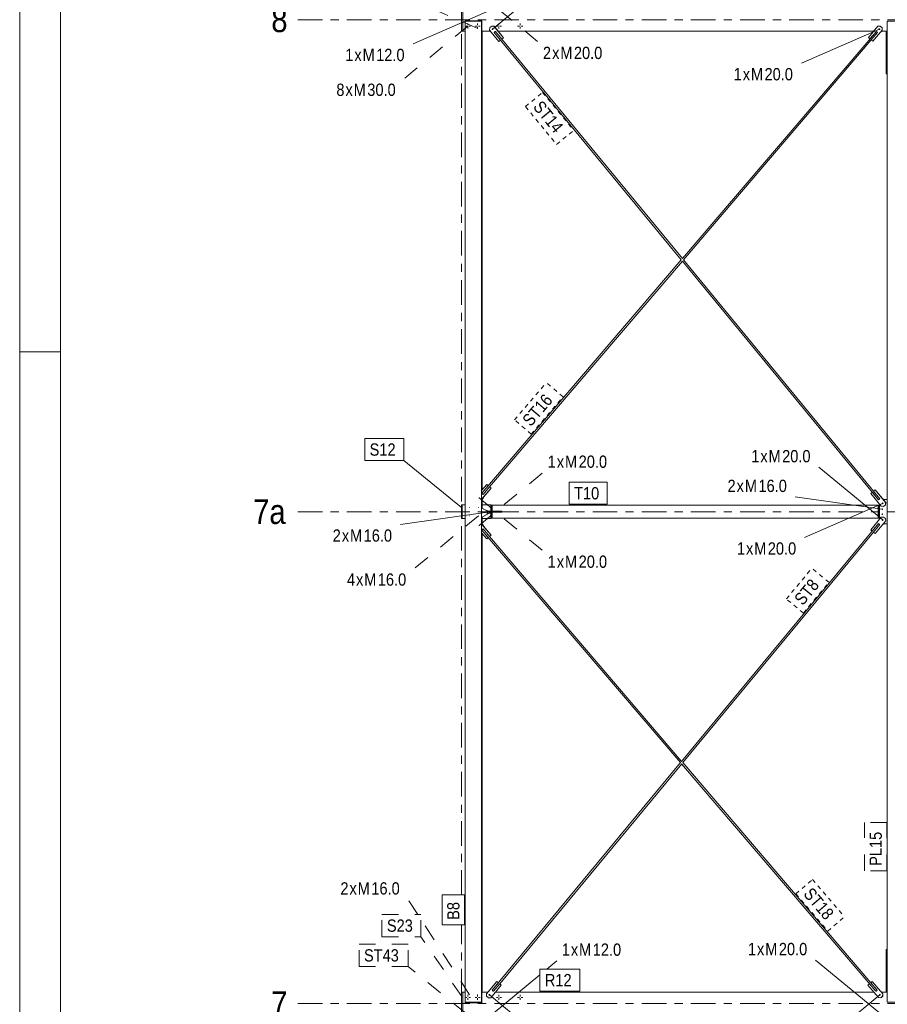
# Model space of a CAD drawing. Header units: millimetres. Extents: x -54 to 556, y -102 to 998.
# Tile 21 of 34: x -54 to 52, y 710 to 830. Entities that reach past the tile are written whole.
import ezdxf

# ---------------------------------------------------------------- set-up
doc = ezdxf.new("R2010")
doc.units = ezdxf.units.MM
for name, pattern in [('XKITLINE00', [0]), ('XKITLINE02', [4, 2, -2]), ('XKITLINE03', [6, 3, -1, 1, -1]), ('XKITLINE04', [3, 0.5, -0.5, 0.5, -0.5, 0.5, -0.5])]:
    doc.linetypes.add(name, pattern=pattern)
for name, color, linetype, lineweight in [('Arkusz rysunku', 3, 'Continuous', 0), ('Element', 2, 'Continuous', 0), ('Spoina', 1, 'Continuous', 0), ('Znak elementu', 2, 'Continuous', 0), ('Znak śruby', 4, 'Continuous', 0), ('Śruba', 3, 'Continuous', 0)]:
    doc.layers.add(name, color=color, linetype=linetype, lineweight=lineweight)
doc.styles.add('ARIAL', font='ARIAL.TTF')

msp = doc.modelspace()

# ---------------------------------------------------------------- hatches: boundary and pattern name
at = {"layer": 'Śruba'}
for points in [[(3.89, 828.86), (3.89, 828.85), (3.88, 828.84), (3.88, 828.83), (3.88, 828.82), (3.87, 828.81), (3.86, 828.8), (3.86, 828.79), (3.85, 828.79), (3.84, 828.78), (3.83, 828.77), (3.82, 828.77), (3.81, 828.76), (3.8, 828.76), (3.79, 828.76), (3.78, 828.76), (3.77, 828.76), (3.76, 828.76), (3.75, 828.76), (3.74, 828.77), (3.73, 828.77), (3.72, 828.78), (3.71, 828.79), (3.7, 828.79), (3.69, 828.8), (3.69, 828.81), (3.68, 828.82), (3.68, 828.83), (3.67, 828.84), (3.67, 828.85), (3.67, 828.86), (3.67, 828.87), (3.67, 828.88), (3.67, 828.89), (3.67, 828.9), (3.68, 828.91), (3.68, 828.92), (3.69, 828.93), (3.69, 828.94), (3.7, 828.95), (3.71, 828.96), (3.72, 828.96), (3.73, 828.97), (3.74, 828.97), (3.75, 828.98), (3.76, 828.98), (3.77, 828.98), (3.78, 828.98), (3.79, 828.98), (3.8, 828.98), (3.81, 828.98), (3.82, 828.97), (3.83, 828.97), (3.84, 828.96), (3.85, 828.96), (3.86, 828.95), (3.86, 828.94), (3.87, 828.93), (3.88, 828.92), (3.88, 828.91), (3.88, 828.9), (3.89, 828.89), (3.89, 828.88), (3.89, 828.87)], [(51.11, 828.86), (51.1, 828.84), (51.1, 828.83), (51.1, 828.82), (51.09, 828.81), (51.09, 828.8), (51.08, 828.8), (51.07, 828.79), (51.07, 828.78), (51.06, 828.77), (51.05, 828.77), (51.04, 828.76), (51.03, 828.76), (51.02, 828.76), (51.01, 828.76), (51, 828.76), (50.99, 828.76), (50.97, 828.76), (50.96, 828.76), (50.95, 828.76), (50.94, 828.77), (50.94, 828.77), (50.93, 828.78), (50.92, 828.79), (50.91, 828.8), (50.91, 828.8), (50.9, 828.81), (50.89, 828.82), (50.89, 828.83), (50.89, 828.84), (50.89, 828.86), (50.89, 828.87), (50.89, 828.88), (50.89, 828.89), (50.89, 828.9), (50.89, 828.91), (50.9, 828.92), (50.91, 828.93), (50.91, 828.94), (50.92, 828.94), (50.93, 828.95), (50.94, 828.96), (50.94, 828.96), (50.95, 828.97), (50.96, 828.97), (50.97, 828.97), (50.99, 828.98), (51, 828.98), (51.01, 828.98), (51.02, 828.97), (51.03, 828.97), (51.04, 828.97), (51.05, 828.96), (51.06, 828.96), (51.07, 828.95), (51.07, 828.94), (51.08, 828.94), (51.09, 828.93), (51.09, 828.92), (51.1, 828.91), (51.1, 828.9), (51.1, 828.89), (51.11, 828.88), (51.11, 828.87)], [(3.24, 769.94), (3.06, 769.94), (3.06, 770.06), (3.24, 770.06)], [(3.26, 769.94), (3.07, 769.94), (3.07, 770.06), (3.26, 770.06)], [(51.44, 770.29), (51.44, 770.28), (51.44, 770.27), (51.43, 770.27), (51.43, 770.26), (51.43, 770.25), (51.42, 770.24), (51.41, 770.24), (51.41, 770.23), (51.4, 770.23), (51.39, 770.22), (51.39, 770.22), (51.38, 770.21), (51.37, 770.21), (51.36, 770.21), (51.35, 770.21), (51.34, 770.21), (51.33, 770.21), (51.33, 770.21), (51.32, 770.22), (51.31, 770.22), (51.3, 770.23), (51.29, 770.23), (51.29, 770.24), (51.28, 770.24), (51.28, 770.25), (51.27, 770.26), (51.27, 770.27), (51.27, 770.27), (51.26, 770.28), (51.26, 770.29), (51.26, 770.3), (51.26, 770.31), (51.26, 770.32), (51.27, 770.33), (51.27, 770.33), (51.27, 770.34), (51.28, 770.35), (51.28, 770.36), (51.29, 770.36), (51.29, 770.37), (51.3, 770.37), (51.31, 770.38), (51.32, 770.38), (51.33, 770.39), (51.33, 770.39), (51.34, 770.39), (51.35, 770.39), (51.36, 770.39), (51.37, 770.39), (51.38, 770.39), (51.39, 770.38), (51.39, 770.38), (51.4, 770.37), (51.41, 770.37), (51.41, 770.36), (51.42, 770.36), (51.43, 770.35), (51.43, 770.34), (51.43, 770.33), (51.44, 770.33), (51.44, 770.32), (51.44, 770.31), (51.44, 770.3)], [(51.51, 771), (51.51, 770.99), (51.5, 770.98), (51.5, 770.97), (51.5, 770.96), (51.49, 770.95), (51.48, 770.94), (51.48, 770.93), (51.47, 770.93), (51.46, 770.92), (51.45, 770.91), (51.44, 770.91), (51.43, 770.91), (51.42, 770.9), (51.41, 770.9), (51.4, 770.9), (51.39, 770.9), (51.38, 770.9), (51.37, 770.91), (51.36, 770.91), (51.35, 770.91), (51.34, 770.92), (51.33, 770.93), (51.32, 770.93), (51.31, 770.94), (51.31, 770.95), (51.3, 770.96), (51.3, 770.97), (51.29, 770.98), (51.29, 770.99), (51.29, 771), (51.29, 771.01), (51.29, 771.02), (51.29, 771.03), (51.29, 771.04), (51.3, 771.05), (51.3, 771.06), (51.31, 771.07), (51.31, 771.08), (51.32, 771.09), (51.33, 771.1), (51.34, 771.1), (51.35, 771.11), (51.36, 771.11), (51.37, 771.12), (51.38, 771.12), (51.39, 771.12), (51.4, 771.12), (51.41, 771.12), (51.42, 771.12), (51.43, 771.12), (51.44, 771.11), (51.45, 771.11), (51.46, 771.1), (51.47, 771.1), (51.48, 771.09), (51.48, 771.08), (51.49, 771.07), (51.5, 771.06), (51.5, 771.05), (51.5, 771.04), (51.51, 771.03), (51.51, 771.02), (51.51, 771.01)], [(3.24, 769.82), (3.06, 769.82), (3.06, 769.94), (3.24, 769.94)], [(3.26, 769.82), (3.07, 769.82), (3.07, 769.94), (3.26, 769.94)], [(51.44, 769.69), (51.44, 769.68), (51.44, 769.67), (51.43, 769.67), (51.43, 769.66), (51.43, 769.65), (51.42, 769.64), (51.41, 769.64), (51.41, 769.63), (51.4, 769.63), (51.39, 769.62), (51.39, 769.62), (51.38, 769.61), (51.37, 769.61), (51.36, 769.61), (51.35, 769.61), (51.34, 769.61), (51.33, 769.61), (51.33, 769.61), (51.32, 769.62), (51.31, 769.62), (51.3, 769.63), (51.29, 769.63), (51.29, 769.64), (51.28, 769.64), (51.28, 769.65), (51.27, 769.66), (51.27, 769.67), (51.27, 769.67), (51.26, 769.68), (51.26, 769.69), (51.26, 769.7), (51.26, 769.71), (51.26, 769.72), (51.27, 769.73), (51.27, 769.73), (51.27, 769.74), (51.28, 769.75), (51.28, 769.76), (51.29, 769.76), (51.29, 769.77), (51.3, 769.77), (51.31, 769.78), (51.32, 769.78), (51.33, 769.79), (51.33, 769.79), (51.34, 769.79), (51.35, 769.79), (51.36, 769.79), (51.37, 769.79), (51.38, 769.79), (51.39, 769.78), (51.39, 769.78), (51.4, 769.77), (51.41, 769.77), (51.41, 769.76), (51.42, 769.76), (51.43, 769.75), (51.43, 769.74), (51.43, 769.73), (51.44, 769.73), (51.44, 769.72), (51.44, 769.71), (51.44, 769.7)], [(51.51, 768.98), (51.51, 768.97), (51.51, 768.96), (51.5, 768.95), (51.5, 768.94), (51.49, 768.93), (51.49, 768.92), (51.48, 768.91), (51.47, 768.9), (51.46, 768.9), (51.45, 768.89), (51.44, 768.89), (51.43, 768.88), (51.42, 768.88), (51.41, 768.88), (51.4, 768.88), (51.39, 768.88), (51.38, 768.88), (51.37, 768.88), (51.36, 768.89), (51.35, 768.89), (51.34, 768.9), (51.33, 768.9), (51.32, 768.91), (51.32, 768.92), (51.31, 768.93), (51.3, 768.94), (51.3, 768.95), (51.3, 768.96), (51.29, 768.97), (51.29, 768.98), (51.29, 768.99), (51.29, 769), (51.29, 769.01), (51.3, 769.02), (51.3, 769.03), (51.3, 769.04), (51.31, 769.05), (51.32, 769.06), (51.32, 769.07), (51.33, 769.07), (51.34, 769.08), (51.35, 769.08), (51.36, 769.09), (51.37, 769.09), (51.38, 769.1), (51.39, 769.1), (51.4, 769.1), (51.41, 769.1), (51.42, 769.1), (51.43, 769.09), (51.44, 769.09), (51.45, 769.09), (51.46, 769.08), (51.47, 769.07), (51.48, 769.07), (51.49, 769.06), (51.49, 769.05), (51.5, 769.04), (51.5, 769.03), (51.51, 769.02), (51.51, 769.01), (51.51, 769), (51.51, 768.99)], [(3.5, 711.04), (3.5, 711.03), (3.49, 711.02), (3.49, 711.01), (3.49, 711), (3.48, 710.99), (3.47, 710.98), (3.47, 710.98), (3.46, 710.97), (3.45, 710.96), (3.44, 710.96), (3.43, 710.95), (3.42, 710.95), (3.41, 710.95), (3.4, 710.94), (3.39, 710.94), (3.38, 710.94), (3.37, 710.95), (3.36, 710.95), (3.35, 710.95), (3.34, 710.96), (3.33, 710.96), (3.32, 710.97), (3.31, 710.98), (3.3, 710.98), (3.3, 710.99), (3.29, 711), (3.29, 711.01), (3.28, 711.02), (3.28, 711.03), (3.28, 711.04), (3.28, 711.05), (3.28, 711.06), (3.28, 711.08), (3.28, 711.09), (3.29, 711.1), (3.29, 711.11), (3.3, 711.11), (3.3, 711.12), (3.31, 711.13), (3.32, 711.14), (3.33, 711.15), (3.34, 711.15), (3.35, 711.16), (3.36, 711.16), (3.37, 711.16), (3.38, 711.16), (3.39, 711.16), (3.4, 711.16), (3.41, 711.16), (3.42, 711.16), (3.43, 711.16), (3.44, 711.15), (3.45, 711.15), (3.46, 711.14), (3.47, 711.13), (3.47, 711.12), (3.48, 711.11), (3.49, 711.11), (3.49, 711.1), (3.49, 711.09), (3.5, 711.08), (3.5, 711.06), (3.5, 711.05)], [(51.17, 711.05), (51.17, 711.04), (51.17, 711.03), (51.16, 711.02), (51.16, 711.01), (51.15, 711), (51.15, 710.99), (51.14, 710.98), (51.13, 710.97), (51.12, 710.97), (51.11, 710.96), (51.1, 710.96), (51.09, 710.95), (51.08, 710.95), (51.07, 710.95), (51.06, 710.95), (51.05, 710.95), (51.04, 710.95), (51.03, 710.95), (51.02, 710.96), (51.01, 710.96), (51, 710.97), (50.99, 710.97), (50.98, 710.98), (50.98, 710.99), (50.97, 711), (50.96, 711.01), (50.96, 711.02), (50.96, 711.03), (50.95, 711.04), (50.95, 711.05), (50.95, 711.06), (50.95, 711.07), (50.95, 711.08), (50.96, 711.09), (50.96, 711.1), (50.96, 711.11), (50.97, 711.12), (50.98, 711.13), (50.98, 711.14), (50.99, 711.14), (51, 711.15), (51.01, 711.15), (51.02, 711.16), (51.03, 711.16), (51.04, 711.17), (51.05, 711.17), (51.06, 711.17), (51.07, 711.17), (51.08, 711.17), (51.09, 711.16), (51.1, 711.16), (51.11, 711.15), (51.12, 711.15), (51.13, 711.14), (51.14, 711.14), (51.15, 711.13), (51.15, 711.12), (51.16, 711.11), (51.16, 711.1), (51.17, 711.09), (51.17, 711.08), (51.17, 711.07), (51.17, 711.06)]]:
    msp.add_hatch(color=256, dxfattribs=at).paths.add_polyline_path(points, flags=17)

# ---------------------------------------------------------------- linework, layer by layer
at = {"layer": 'Arkusz rysunku', "linetype": 'XKITLINE00', "lineweight": 0}
for p, q in [((-53.95, 998.5), (-53.95, -101.5)), ((-48.95, 993.5), (-48.95, -96.5)), ((-48.95, 789.5), (-53.95, 789.5))]:
    msp.add_line(p, q, dxfattribs=at)
at = {"layer": 'Element', "linetype": 'XKITLINE00', "lineweight": 0}
for p, q in [((0, 831.4), (0, 828.6)), ((0.16, 828.6), (0.16, 831.4)), ((2.47, 829.9), (0.44, 829.9)), ((0.44, 829.82), (0.44, 829.9)), ((0.44, 829.82), (0.44, 710.18)), ((2.44, 829.82), (0.44, 829.82)), ((2.44, 829.82), (2.44, 829.9)), ((2.44, 770.48), (2.44, 829.82)), ((2.44, 710.18), (2.44, 829.82)), ((2.44, 829.82), (2.44, 829.82)), ((2.47, 829.82), (2.44, 829.82)), ((2.47, 829.82), (2.46, 829.82)), ((2.46, 829.82), (2.46, 828.5)), ((2.47, 829.82), (2.47, 829.9)), ((2.47, 828.5), (2.47, 829.82)), ((3.41, 828.76), (3.44, 829.05)), ((3.44, 829.05), (3.67, 829.24)), ((3.67, 829.24), (3.68, 829.24)), ((3.67, 829.24), (3.95, 829.21)), ((3.68, 829.24), (3.68, 829.24)), ((3.68, 829.24), (3.96, 829.21)), ((3.96, 829.21), (3.95, 829.21)), ((3.95, 829.21), (5.1, 827.82)), ((3.96, 829.21), (5.1, 827.82)), ((49.66, 827.84), (50.83, 829.21)), ((50.83, 829.21), (51.11, 829.23)), ((51.34, 829.03), (51.11, 829.23)), ((51.11, 829.23), (51.11, 829.23)), ((51.11, 829.23), (51.34, 829.03)), ((51.36, 828.75), (51.34, 829.03)), ((51.34, 829.03), (51.34, 829.03)), ((51.34, 829.03), (51.36, 828.75)), ((51.97, 710.18), (51.97, 829.82)), ((52.97, 829.82), (51.97, 829.82)), ((0, 828.6), (0.16, 828.6)), ((0.16, 828.6), (0.44, 828.6)), ((2.44, 828.54), (2.46, 828.54)), ((2.44, 828.46), (2.49, 828.46)), ((2.46, 828.5), (2.47, 828.5)), ((2.46, 828.5), (2.46, 828.5)), ((2.47, 828.6), (3.55, 828.6)), ((2.47, 828.54), (2.49, 828.54)), ((2.49, 828.46), (2.49, 828.54)), ((2.49, 828.5), (2.5, 828.5)), ((2.49, 828.5), (2.49, 828.5)), ((2.49, 772.64), (2.49, 828.5)), ((2.5, 772.65), (2.5, 828.5)), ((4.56, 827.37), (3.41, 828.76)), ((3.99, 828.46), (4.02, 828.49)), ((4, 828.47), (3.99, 828.46)), ((26.82, 800.72), (3.99, 828.46)), ((3.99, 828.46), (3.99, 828.46)), ((3.99, 828.46), (4.75, 827.53)), ((4.03, 828.49), (4, 828.47)), ((4.07, 828.52), (4.03, 828.49)), ((4.11, 828.56), (4.07, 828.52)), ((4.11, 828.56), (4.14, 828.59)), ((4.13, 828.58), (4.11, 828.56)), ((4.14, 828.59), (4.13, 828.58)), ((4.9, 827.66), (4.14, 828.59)), ((4.46, 828.6), (50.31, 828.6)), ((5.1, 827.82), (4.9, 827.66)), ((4.9, 827.66), (4.91, 827.66)), ((5.1, 827.82), (4.91, 827.66)), ((26.95, 800.88), (4.91, 827.66)), ((5.1, 827.82), (5.1, 827.82)), ((26.95, 800.88), (50.63, 828.59)), ((49.85, 827.68), (49.66, 827.84)), ((50.63, 828.59), (49.85, 827.68)), ((49.85, 827.68), (49.85, 827.68)), ((50, 827.55), (50.78, 828.46)), ((51.36, 828.75), (50.19, 827.38)), ((51.36, 828.75), (50.2, 827.38)), ((50.63, 828.59), (50.74, 828.49)), ((50.67, 828.56), (50.66, 828.56)), ((50.71, 828.52), (50.67, 828.56)), ((50.74, 828.49), (50.71, 828.52)), ((50.75, 828.49), (50.74, 828.49)), ((50.75, 828.49), (50.78, 828.46)), ((51.23, 828.6), (51.97, 828.6)), ((51.36, 828.75), (51.36, 828.75)), ((51.84, 823.42), (51.84, 828.6)), ((4.56, 827.37), (4.75, 827.53)), ((4.75, 827.53), (4.56, 827.37)), ((4.56, 827.37), (4.56, 827.37)), ((4.75, 827.53), (4.75, 827.53)), ((27.08, 800.72), (50, 827.55)), ((50.19, 827.38), (50, 827.55)), ((50.2, 827.38), (50.19, 827.38)), ((51.97, 823.42), (51.84, 823.42)), ((51.95, 823.27), (51.97, 823.27)), ((51.95, 823.21), (51.95, 823.27)), ((51.95, 823.21), (51.97, 823.21)), ((2.47, 772.24), (26.82, 800.72)), ((3.41, 773.02), (26.95, 800.57)), ((50.91, 771.45), (26.95, 800.57)), ((50.3, 772.5), (27.08, 800.72)), ((2.44, 772.58), (3.06, 773.31)), ((2.44, 771.5), (3.6, 772.86)), ((3.59, 772.86), (2.44, 771.51)), ((3.25, 773.15), (2.47, 772.24)), ((2.62, 772.11), (3.4, 773.02)), ((3.07, 773.31), (3.06, 773.31)), ((3.06, 773.31), (3.25, 773.15)), ((3.26, 773.15), (3.07, 773.31)), ((3.25, 773.15), (3.25, 773.15)), ((3.41, 773.02), (3.4, 773.02)), ((3.4, 773.02), (3.59, 772.86)), ((3.6, 772.86), (3.41, 773.02)), ((3.6, 772.86), (3.59, 772.86)), ((49.95, 772.22), (50.15, 772.38)), ((50.15, 772.38), (50.15, 772.38)), ((50.15, 772.38), (50.91, 771.45)), ((50.3, 772.5), (50.49, 772.66)), ((51.06, 771.58), (50.3, 772.5)), ((50.5, 772.66), (50.49, 772.66)), ((50.49, 772.66), (51.76, 771.12)), ((51.77, 771.12), (50.5, 772.66)), ((2.67, 771.68), (2.44, 771.42)), ((2.44, 771.42), (2.66, 771.68)), ((2.47, 772.24), (2.48, 772.23)), ((2.47, 772.24), (2.47, 772.24)), ((2.47, 772.24), (2.51, 772.21)), ((2.48, 772.23), (2.51, 772.2)), ((2.49, 770.45), (2.49, 771.48)), ((2.5, 770.45), (2.5, 771.48)), ((2.51, 772.2), (2.55, 772.17)), ((2.55, 772.17), (2.59, 772.14)), ((2.59, 772.14), (2.62, 772.11)), ((2.59, 772.13), (2.62, 772.11)), ((2.62, 772.11), (2.63, 772.11)), ((2.66, 771.68), (2.62, 771.72)), ((2.63, 771.72), (2.67, 771.68)), ((2.67, 771.68), (2.66, 771.68)), ((51.22, 770.67), (49.95, 772.22)), ((50.91, 771.45), (51.03, 771.55)), ((50.94, 771.48), (50.95, 771.48)), ((50.95, 771.48), (50.99, 771.51)), ((50.99, 771.51), (51.03, 771.55)), ((51.03, 771.55), (51.06, 771.58)), ((51.03, 771.55), (51.03, 771.55)), ((51.45, 771.5), (51.97, 771.5)), ((0, 769.15), (0, 770.85)), ((0, 770.85), (0.05, 770.85)), ((0.05, 769.15), (0.05, 770.85)), ((0.05, 770.85), (0.44, 770.85)), ((2.44, 770.48), (3.37, 769.94)), ((2.44, 770.48), (2.44, 770.48)), ((2.44, 769.28), (2.44, 770.48)), ((2.44, 770.48), (3.47, 769.88)), ((2.5, 770.85), (3.55, 770.85)), ((3.17, 770.06), (3.68, 770.06)), ((3.55, 770.85), (3.6, 770.85)), ((3.55, 770.06), (3.55, 770.85)), ((3.55, 770.06), (3.55, 770.85)), ((3.6, 770.06), (3.6, 770.85)), ((3.68, 770.8), (3.68, 770.06)), ((3.68, 770.8), (3.72, 770.8)), ((3.68, 770.06), (3.72, 770.06)), ((3.72, 770.06), (3.72, 770.8)), ((3.72, 770.8), (50.84, 770.8)), ((3.72, 770.8), (3.72, 770.06)), ((4.92, 770.06), (3.72, 770.06)), ((4.92, 769.94), (4.92, 770.06)), ((50.84, 770.8), (50.84, 769.2)), ((50.91, 770.8), (50.84, 770.8)), ((50.84, 769.2), (50.84, 770.8)), ((50.88, 769.2), (50.88, 770.8)), ((50.93, 770.8), (50.91, 770.8)), ((50.91, 770.78), (50.91, 770.8)), ((50.91, 769.2), (50.91, 770.8)), ((50.91, 770.78), (51, 770.78)), ((50.93, 770.78), (50.93, 770.8)), ((51, 769.05), (51, 770.94)), ((51.51, 770.64), (51.22, 770.67)), ((51.51, 770.64), (51.74, 770.84)), ((51.74, 770.84), (51.51, 770.64)), ((51.51, 770.64), (51.51, 770.64)), ((51.74, 770.84), (51.77, 771.12)), ((51.76, 771.12), (51.74, 770.84)), ((51.74, 770.84), (51.74, 770.84)), ((51.77, 771.12), (51.76, 771.12)), ((0.05, 769.15), (0, 769.15)), ((0.05, 769.15), (0.44, 769.15)), ((3.47, 769.88), (2.44, 769.28)), ((2.44, 769.28), (3.37, 769.82)), ((2.44, 710.18), (2.44, 769.28)), ((2.44, 769.28), (2.44, 769.28)), ((2.49, 768.52), (2.49, 769.31)), ((2.5, 768.52), (2.5, 769.31)), ((3.55, 769.15), (2.5, 769.15)), ((3.37, 769.94), (3.47, 769.94)), ((3.37, 769.82), (3.53, 769.82)), ((3.47, 769.88), (3.47, 769.94)), ((3.47, 769.94), (3.48, 769.94)), ((3.47, 769.82), (3.47, 769.88)), ((3.47, 769.88), (3.48, 769.88)), ((3.47, 769.88), (3.48, 769.88)), ((3.48, 769.88), (3.47, 769.88)), ((3.48, 769.94), (3.68, 769.94)), ((3.53, 769.82), (3.53, 769.94)), ((3.55, 769.15), (3.55, 769.94)), ((3.55, 769.15), (3.55, 769.94)), ((3.55, 769.15), (3.6, 769.15)), ((3.6, 769.15), (3.6, 769.94)), ((3.68, 769.94), (3.68, 769.2)), ((3.68, 769.94), (3.72, 769.94)), ((3.68, 769.2), (3.72, 769.2)), ((3.72, 769.2), (3.72, 769.94)), ((3.72, 769.94), (4.92, 769.94)), ((3.72, 769.94), (3.72, 769.2)), ((3.72, 769.2), (50.84, 769.2)), ((49.95, 767.79), (51.23, 769.33)), ((51.77, 768.88), (50.49, 767.34)), ((51.77, 768.88), (50.5, 767.34)), ((50.91, 769.2), (50.84, 769.2)), ((50.91, 769.22), (51, 769.22)), ((50.91, 769.2), (50.91, 769.22)), ((50.91, 769.2), (50.93, 769.2)), ((50.93, 769.2), (50.93, 769.22)), ((51.23, 769.33), (51.51, 769.35)), ((51.74, 769.16), (51.51, 769.35)), ((51.51, 769.35), (51.51, 769.35)), ((51.51, 769.35), (51.74, 769.16)), ((51.77, 768.88), (51.74, 769.16)), ((51.74, 769.16), (51.74, 769.16)), ((51.74, 769.16), (51.77, 768.88)), ((51.77, 768.88), (51.77, 768.88)), ((2.44, 768.58), (2.67, 768.32)), ((2.66, 768.32), (2.44, 768.58)), ((2.44, 768.5), (3.6, 767.14)), ((2.44, 768.49), (3.59, 767.14)), ((2.47, 767.76), (2.51, 767.79)), ((2.48, 767.77), (2.47, 767.76)), ((26.73, 739.38), (2.47, 767.76)), ((2.47, 767.76), (2.47, 767.76)), ((2.47, 767.76), (3.25, 766.85)), ((2.51, 767.8), (2.48, 767.77)), ((2.55, 767.83), (2.51, 767.8)), ((2.59, 767.86), (2.55, 767.83)), ((2.62, 767.89), (2.59, 767.86)), ((2.59, 767.87), (2.62, 767.89)), ((2.62, 768.28), (2.66, 768.32)), ((2.63, 767.89), (2.62, 767.89)), ((3.4, 766.98), (2.62, 767.89)), ((2.67, 768.32), (2.63, 768.28)), ((2.67, 768.32), (2.66, 768.32)), ((26.86, 739.53), (50.91, 768.55)), ((50.14, 767.63), (49.95, 767.79)), ((50.91, 768.55), (50.14, 767.63)), ((50.14, 767.63), (50.15, 767.63)), ((50.3, 767.5), (51.06, 768.42)), ((50.91, 768.55), (51.03, 768.45)), ((50.95, 768.52), (50.94, 768.52)), ((50.99, 768.49), (50.95, 768.52)), ((51.03, 768.45), (50.99, 768.49)), ((51.03, 768.45), (51.03, 768.45)), ((51.03, 768.45), (51.06, 768.42)), ((51.46, 768.5), (51.97, 768.5)), ((3.06, 766.69), (2.44, 767.42)), ((2.49, 711.5), (2.49, 767.36)), ((2.5, 711.5), (2.5, 767.35)), ((3.25, 766.85), (3.06, 766.69)), ((3.06, 766.69), (3.07, 766.69)), ((3.07, 766.69), (3.26, 766.85)), ((3.25, 766.85), (3.25, 766.85)), ((3.59, 767.14), (3.4, 766.98)), ((3.4, 766.98), (3.41, 766.98)), ((3.6, 767.14), (3.41, 766.98)), ((26.86, 739.53), (3.41, 766.98)), ((3.59, 767.14), (3.6, 767.14)), ((26.99, 739.38), (50.3, 767.5)), ((50.49, 767.34), (50.3, 767.5)), ((50.5, 767.34), (50.49, 767.34)), ((3.73, 711.62), (26.73, 739.38)), ((4.65, 712.41), (26.87, 739.22)), ((50.56, 711.49), (26.86, 739.22)), ((49.94, 712.53), (26.99, 739.38)), ((51.84, 711.4), (51.84, 716.58)), ((51.84, 716.58), (51.97, 716.58)), ((51.95, 716.79), (51.97, 716.79)), ((51.95, 716.73), (51.95, 716.79)), ((51.95, 716.73), (51.97, 716.73)), ((3.02, 711.16), (4.3, 712.7)), ((4.49, 712.54), (3.73, 711.62)), ((3.88, 711.49), (4.65, 712.41)), ((4.5, 712.54), (4.3, 712.7)), ((4.3, 712.7), (4.3, 712.7)), ((4.3, 712.7), (4.49, 712.54)), ((4.49, 712.54), (4.49, 712.54)), ((4.84, 712.25), (4.65, 712.41)), ((4.65, 712.41), (4.65, 712.41)), ((4.65, 712.41), (4.84, 712.25)), ((49.59, 712.24), (49.78, 712.4)), ((49.78, 712.4), (49.79, 712.4)), ((49.78, 712.4), (50.56, 711.49)), ((49.94, 712.53), (50.13, 712.69)), ((50.72, 711.62), (49.94, 712.53)), ((51.43, 711.17), (50.13, 712.69)), ((50.13, 712.69), (50.13, 712.69)), ((50.13, 712.69), (51.42, 711.17)), ((0.16, 711.4), (0, 711.4)), ((0, 711.4), (0, 708.6)), ((0.16, 711.4), (0.44, 711.4)), ((0.16, 708.6), (0.16, 711.4)), ((2.49, 711.58), (2.44, 711.58)), ((2.44, 711.5), (2.46, 711.5)), ((2.46, 711.5), (2.46, 710.18)), ((2.47, 711.5), (2.46, 711.5)), ((2.46, 711.5), (2.46, 711.5)), ((2.47, 711.5), (2.49, 711.5)), ((2.47, 710.18), (2.47, 711.5)), ((2.47, 711.4), (3.22, 711.4)), ((2.49, 711.5), (2.49, 711.58)), ((2.49, 711.5), (2.5, 711.5)), ((2.49, 711.5), (2.49, 711.5)), ((3.05, 710.88), (3.02, 711.16)), ((4.84, 712.25), (3.56, 710.71)), ((3.57, 710.71), (4.84, 712.25)), ((3.73, 711.62), (3.74, 711.61)), ((3.73, 711.62), (3.73, 711.62)), ((3.73, 711.62), (3.76, 711.59)), ((3.74, 711.61), (3.77, 711.58)), ((3.77, 711.58), (3.8, 711.55)), ((3.8, 711.55), (3.84, 711.52)), ((3.84, 711.52), (3.87, 711.5)), ((3.85, 711.52), (3.88, 711.49)), ((3.87, 711.5), (3.88, 711.49)), ((4.13, 711.4), (50.31, 711.4)), ((4.84, 712.25), (4.84, 712.25)), ((50.89, 710.72), (49.59, 712.24)), ((50.56, 711.49), (50.68, 711.59)), ((50.6, 711.52), (50.64, 711.55)), ((50.6, 711.52), (50.6, 711.52)), ((50.64, 711.55), (50.68, 711.59)), ((50.68, 711.59), (50.72, 711.62)), ((50.68, 711.59), (50.68, 711.59)), ((51.23, 711.4), (51.97, 711.4)), ((51.42, 711.17), (51.4, 710.89)), ((51.41, 710.89), (51.43, 711.17)), ((51.43, 711.17), (51.42, 711.17)), ((0.44, 710.18), (2.44, 710.18)), ((0.44, 710.1), (0.44, 710.18)), ((2.47, 710.1), (0.44, 710.1)), ((2.47, 710.18), (2.44, 710.18)), ((2.44, 710.1), (2.44, 710.18)), ((2.46, 710.18), (2.47, 710.18)), ((2.47, 710.1), (2.47, 710.18)), ((3.28, 710.69), (3.05, 710.88)), ((3.56, 710.71), (3.28, 710.69)), ((3.29, 710.69), (3.28, 710.69)), ((3.29, 710.69), (3.57, 710.71)), ((3.29, 710.69), (3.29, 710.69)), ((3.57, 710.71), (3.56, 710.71)), ((51.17, 710.69), (50.89, 710.72)), ((51.4, 710.89), (51.17, 710.69)), ((51.17, 710.69), (51.18, 710.69)), ((51.18, 710.69), (51.41, 710.89)), ((51.41, 710.89), (51.4, 710.89)), ((51.97, 710.18), (52.97, 710.18))]:
    msp.add_line(p, q, dxfattribs=at)
at = {"layer": 'Spoina', "linetype": 'XKITLINE03', "lineweight": 0}
for p, q in [((0, 723.25), (0, 841.95)), ((-20, 830), (440, 830)), ((-20, 770), (440, 770)), ((0, 603.23), (0, 719.6)), ((-20, 710), (440, 710))]:
    msp.add_line(p, q, dxfattribs=at)
at = {"layer": 'Znak elementu', "linetype": 'XKITLINE04', "lineweight": 0}
for p, q in [((7.8, 819.42), (9.89, 821.14)), ((9.89, 821.14), (13.69, 816.52)), ((7.8, 819.42), (11.6, 814.8)), ((11.6, 814.8), (13.69, 816.52)), ((6.45, 781.2), (10.34, 785.75)), ((12.39, 783.99), (10.34, 785.75)), ((8.51, 779.45), (12.39, 783.99)), ((8.51, 779.45), (6.45, 781.2)), ((39.65, 759.35), (42.76, 763.1)), ((44.84, 761.38), (42.76, 763.1)), ((41.73, 757.63), (44.84, 761.38)), ((41.73, 757.63), (39.65, 759.35)), ((40.8, 723.38), (42.85, 725.13)), ((42.85, 725.13), (46.74, 720.58)), ((40.8, 723.38), (44.69, 718.83)), ((44.69, 718.83), (46.74, 720.58))]:
    msp.add_line(p, q, dxfattribs=at)
at = {"layer": 'Znak elementu', "linetype": 'XKITLINE00', "lineweight": 0}
for p, q in [((-11.83, 778.93), (-7.07, 778.93)), ((-11.83, 776.23), (-11.83, 778.93)), ((-7.07, 776.23), (-7.07, 778.93)), ((-11.83, 776.23), (-7.07, 776.23)), ((0, 770.51), (-7.07, 776.23)), ((13.13, 773.6), (17.78, 773.6)), ((13.13, 770.9), (13.13, 773.6)), ((17.78, 770.9), (17.78, 773.6)), ((13.13, 770.9), (17.78, 770.9)), ((-2.36, 719.6), (-2.36, 723.25)), ((0.34, 723.25), (-2.36, 723.25)), ((0.34, 719.6), (0.34, 723.25)), ((0.34, 719.6), (-2.36, 719.6)), ((9.56, 714.2), (14.42, 714.2)), ((9.56, 711.5), (9.56, 714.2)), ((14.42, 711.5), (14.42, 714.2)), ((9.56, 711.5), (14.42, 711.5))]:
    msp.add_line(p, q, dxfattribs=at)
at = {"layer": 'Znak elementu', "linetype": 'XKITLINE02', "lineweight": 0}
for p, q in [((49.2, 726.19), (49.2, 732.06)), ((51.9, 732.06), (49.2, 732.06)), ((51.9, 726.19), (51.9, 732.06)), ((51.9, 726.19), (49.2, 726.19)), ((-9.72, 720.85), (-4.97, 720.85)), ((-9.72, 718.15), (-9.72, 720.85)), ((-4.97, 718.15), (-4.97, 720.85)), ((-12.52, 717.22), (-6.54, 717.22)), ((-12.52, 714.52), (-12.52, 717.22)), ((-9.72, 718.15), (-4.97, 718.15)), ((-6.54, 714.52), (-6.54, 717.22)), ((0.03, 710.84), (-4.97, 718.15)), ((-12.52, 714.52), (-6.54, 714.52)), ((0.53, 708.8), (-6.54, 714.52))]:
    msp.add_line(p, q, dxfattribs=at)
at = {"layer": 'Znak śruby', "linetype": 'XKITLINE02', "lineweight": 0}
for p, q in [((1.56, 833.75), (9.33, 827.32)), ((1.97, 828.95), (-7.56, 833.1)), ((0.76, 829.25), (-7.02, 822.82)), ((2.13, 768.32), (9.91, 774.75)), ((2.13, 771.68), (9.91, 765.25)), ((2.05, 769.5), (-5.73, 763.07)), ((-5.34, 720.85), (-6.53, 722.69)), ((0.97, 711.05), (-4.97, 720.26))]:
    msp.add_line(p, q, dxfattribs=at)
at = {"layer": 'Znak śruby', "linetype": 'XKITLINE00', "lineweight": 0}
for p, q in [((3.78, 828.87), (9.56, 833.64)), ((3.59, 831.22), (-5.93, 827.07)), ((51, 828.87), (41.48, 824.72)), ((51.41, 768.99), (43.63, 775.42)), ((51.36, 770.3), (40.73, 771.8)), ((51.4, 771.01), (41.88, 766.86)), ((3.16, 769.94), (-7.46, 768.44)), ((10.39, 714.2), (11.63, 715.22)), ((51, 708.87), (43.22, 715.29)), ((3.85, 708.79), (9.56, 713.51)), ((3.39, 711.05), (11.17, 704.63)), ((51.07, 711.06), (43.29, 704.63))]:
    msp.add_line(p, q, dxfattribs=at)
at = {"layer": 'Śruba', "linetype": 'XKITLINE00', "lineweight": 0}
for p, q in [((0.44, 829.25), (0.65, 829.25)), ((0.76, 829.57), (0.76, 829.36)), ((0.76, 828.93), (0.76, 829.14)), ((1.08, 829.25), (0.87, 829.25)), ((1.64, 829.25), (1.85, 829.25)), ((1.96, 829.57), (1.96, 829.36)), ((1.96, 828.93), (1.96, 829.14)), ((2.28, 829.25), (2.07, 829.25)), ((3.78, 828.87), (3.79, 828.87)), ((4.24, 829.25), (4.45, 829.25)), ((4.56, 829.57), (4.56, 829.36)), ((4.56, 828.93), (4.56, 829.14)), ((4.88, 829.25), (4.67, 829.25)), ((6.84, 829.25), (7.05, 829.25)), ((7.16, 829.57), (7.16, 829.36)), ((7.16, 828.93), (7.16, 829.14)), ((7.48, 829.25), (7.27, 829.25)), ((50.99, 828.87), (51.01, 828.87)), ((3.06, 770.06), (3.06, 769.94)), ((3.07, 770.06), (3.07, 769.94)), ((3.15, 770.16), (3.15, 769.72)), ((3.16, 770.16), (3.16, 769.72)), ((3.24, 770.06), (3.24, 769.94)), ((3.26, 770.06), (3.26, 769.94)), ((51.36, 770.3), (51.35, 770.3)), ((51.4, 771.01), (51.41, 771.01)), ((3.06, 769.94), (3.06, 769.82)), ((3.07, 769.94), (3.07, 769.82)), ((3.24, 769.94), (3.24, 769.82)), ((3.26, 769.94), (3.26, 769.82)), ((51.36, 769.7), (51.35, 769.7)), ((51.4, 768.99), (51.42, 768.99)), ((0.44, 710.75), (0.65, 710.75)), ((0.76, 711.07), (0.76, 710.86)), ((0.76, 710.43), (0.76, 710.64)), ((1.08, 710.75), (0.87, 710.75)), ((1.64, 710.75), (1.85, 710.75)), ((1.96, 711.07), (1.96, 710.86)), ((1.96, 710.43), (1.96, 710.64)), ((2.28, 710.75), (2.07, 710.75)), ((3.38, 711.05), (3.4, 711.05)), ((4.24, 710.75), (4.45, 710.75)), ((4.56, 711.07), (4.56, 710.86)), ((4.56, 710.43), (4.56, 710.64)), ((4.88, 710.75), (4.67, 710.75)), ((6.84, 710.75), (7.05, 710.75)), ((7.16, 711.07), (7.16, 710.86)), ((7.16, 710.43), (7.16, 710.64)), ((7.48, 710.75), (7.27, 710.75)), ((51.06, 711.06), (51.08, 711.06))]:
    msp.add_line(p, q, dxfattribs=at)
at = {"layer": 'Śruba', "linetype": 'XKITLINE02', "lineweight": 0}
for p, q in [((0.98, 828.95), (0.96, 828.95)), ((1.98, 828.95), (1.96, 828.95)), ((2.12, 771.68), (2.14, 771.68)), ((0.94, 770.5), (0.95, 770.5)), ((2.04, 770.5), (2.05, 770.5)), ((0.94, 769.5), (0.95, 769.5)), ((2.04, 769.5), (2.05, 769.5)), ((2.12, 768.32), (2.14, 768.32)), ((0.98, 711.05), (0.96, 711.05)), ((1.98, 711.05), (1.96, 711.05))]:
    msp.add_line(p, q, dxfattribs=at)

# ---------------------------------------------------------------- texts
at = {"layer": 'Spoina', "style": 'ARIAL', "width": 0.85}
for s, p in [('8', (-23.23, 828.5)), ('7a', (-25.45, 768.5)), ('7', (-23.23, 708.5))]:
    msp.add_text(s, height=3, dxfattribs=at).set_placement(p)
at = {"layer": 'Znak elementu', "style": 'ARIAL', "width": 0.85}
for s, rotation, p in [('ST14', -50.5463, (8.65, 819.34)), ('ST16', 49.4864, (8.44, 780.29)), ('ST8', 50.3515, (41.65, 758.47)), ('PL15', 90.0002, (51.3, 726.79)), ('ST18', -49.4864, (41.65, 723.31)), ('B8', 90.0002, (-0.26, 720.2))]:
    msp.add_text(s, height=1.5, rotation=rotation, dxfattribs=at).set_placement(p)
for s, p in [('S12', (-11.23, 776.83)), ('T10', (13.73, 771.5)), ('S23', (-9.12, 718.75)), ('ST43', (-11.92, 715.12)), ('R12', (10.16, 712.1))]:
    msp.add_text(s, height=1.5, dxfattribs=at).set_placement(p)
at = {"layer": 'Znak śruby', "style": 'ARIAL', "width": 0.85}
for s, p in [('1', (-14.21, 824.97)), ('M', (-12.09, 824.97)), ('12.0', (-10.43, 824.97)), ('2', (9.93, 825.22)), ('M', (12.05, 825.22)), ('20.0', (13.71, 825.22)), ('x', (-13.09, 824.97)), ('x', (11.05, 825.22)), ('1', (33.2, 822.62)), ('M', (35.32, 822.62)), ('20.0', (36.98, 822.62)), ('x', (34.32, 822.62)), ('8', (-15.29, 820.72)), ('x', (-14.18, 820.72)), ('M', (-13.18, 820.72)), ('30.0', (-11.51, 820.72)), ('1', (35.36, 776.02)), ('M', (37.47, 776.02)), ('20.0', (39.13, 776.02)), ('1', (10.51, 775.35)), ('x', (11.62, 775.35)), ('M', (12.62, 775.35)), ('20.0', (14.29, 775.35)), ('x', (36.47, 776.02)), ('2', (32.46, 772.4)), ('M', (34.57, 772.4)), ('16.0', (36.24, 772.4)), ('x', (33.57, 772.4)), ('2', (-15.74, 766.34)), ('M', (-13.62, 766.34)), ('16.0', (-11.96, 766.34)), ('x', (-14.62, 766.34)), ('1', (33.61, 764.76)), ('x', (34.72, 764.76)), ('M', (35.72, 764.76)), ('20.0', (37.38, 764.76)), ('1', (10.51, 763.15)), ('x', (11.62, 763.15)), ('M', (12.62, 763.15)), ('20.0', (14.29, 763.15)), ('4', (-14, 760.97)), ('x', (-12.89, 760.97)), ('M', (-11.89, 760.97)), ('16.0', (-10.23, 760.97)), ('2', (-14.8, 723.29)), ('x', (-13.69, 723.29)), ('M', (-12.69, 723.29)), ('16.0', (-11.02, 723.29)), ('1', (12.23, 715.82)), ('M', (14.34, 715.82)), ('12.0', (16.01, 715.82)), ('1', (34.95, 715.89)), ('M', (37.06, 715.89)), ('20.0', (38.73, 715.89)), ('x', (13.34, 715.82)), ('x', (36.06, 715.89))]:
    msp.add_text(s, height=1.5, dxfattribs=at).set_placement(p)

doc.saveas('drawing.dxf')
